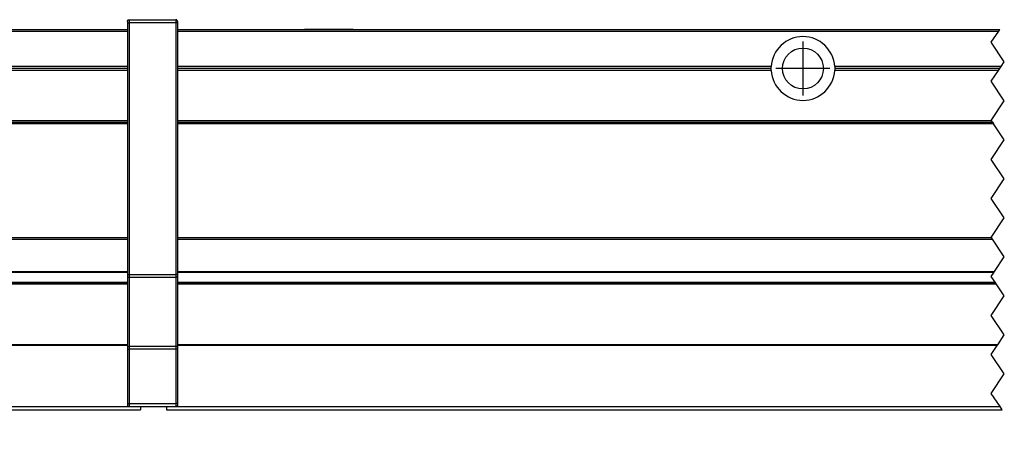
# Model space of a CAD drawing. Header units: inches. Extents: x -381 to 6628, y -418 to 176.
# Tile 7 of 27: x -29 to 122, y -110 to -44. Entities that reach past the tile are written whole.
import ezdxf

# ---------------------------------------------------------------- set-up
doc = ezdxf.new("R2010")
doc.units = ezdxf.units.IN
doc.linetypes.add('DOT_CENTER', pattern=[14, 12, -1, 0, -1])
doc.layers.add('1', color=7, linetype='Continuous')

# ---------------------------------------------------------------- blocks, each defined once
blk = doc.blocks.new('Modulos_intermedio__FL-14___9', base_point=(-6.82249144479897, -104.0261436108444))
at = {"color": 7, "linetype": 'Continuous'}
for p, q in [((-5.1224189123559, -45.77614412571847), (121.3267457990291, -45.77614412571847)), ((-5.12241842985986, -45.52614412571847), (121.4934124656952, -45.52614412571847)), ((14.42753156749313, -45.52614210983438), (14.47753906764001, -45.47614287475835)), ((14.47753906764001, -45.47614287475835), (21.87756348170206, -45.47614287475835)), ((21.92755063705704, -45.52614210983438), (21.87756348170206, -45.47614287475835)), ((88.45200290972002, -49.94781617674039), (88.44644034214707, -49.95820556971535)), ((93.90307451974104, -49.94778265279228), (93.90872473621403, -49.95834924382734)), ((86.27750855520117, -51.52614340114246), (-5.12241865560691, -51.52614340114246)), ((86.28670085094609, -51.22614412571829), (-5.12241728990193, -51.22614412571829)), ((86.27750855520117, -51.52614340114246), (86.28670085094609, -51.22614412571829)), ((86.28670076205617, -51.82614267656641), (86.27750855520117, -51.52614340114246)), ((96.0683162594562, -51.22614412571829), (96.07750855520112, -51.52614340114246)), ((121.693412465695, -51.22614412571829), (96.0683162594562, -51.22614412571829)), ((96.07750855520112, -51.52614340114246), (96.06831634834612, -51.82614267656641)), ((121.4934129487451, -51.52614340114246), (96.07750855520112, -51.52614340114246)), ((86.28670076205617, -51.82614267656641), (-5.12241729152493, -51.82614267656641)), ((121.2934134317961, -51.82614267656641), (96.06831634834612, -51.82614267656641)), ((93.9087636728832, -53.09385133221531), (93.90301397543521, -53.1045886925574)), ((-5.12241855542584, -59.52614361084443), (120.1949376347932, -59.52614361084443)), ((-5.12241796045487, -59.77614361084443), (120.3616043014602, -59.77614361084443)), ((120.5282709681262, -60.02614361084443), (-5.12241822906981, -60.02614361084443)), ((-5.12241855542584, -77.52614361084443), (120.1949376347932, -77.52614361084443)), ((-5.12241796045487, -77.77614361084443), (120.3616043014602, -77.77614361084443)), ((-5.12241779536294, -82.72962818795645), (120.691089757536, -82.72962818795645)), ((-5.12241793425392, -82.82046831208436), (120.6305296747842, -82.82046831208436)), ((120.8629650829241, -84.52825926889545), (-5.12243478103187, -84.52825926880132)), ((-5.12241912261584, -84.36910425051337), (120.756911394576, -84.36910425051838)), ((-5.12241817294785, -84.65081547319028), (120.9447188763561, -84.65081547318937)), ((121.101485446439, -94.11403465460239), (-5.12242144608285, -94.11403465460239)), ((121.1628526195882, -94.0219838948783), (-5.122414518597, -94.0219838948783)), ((-6.82249144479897, -103.5261436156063), (-6.82249144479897, -104.0261436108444)), ((-6.82249144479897, -104.0261436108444), (121.8616043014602, -104.0261436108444)), ((-5.37241897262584, -103.5261436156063), (121.528270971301, -103.5261436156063))]:
    blk.add_line(p, q, dxfattribs=at)
at = {"color": 2, "linetype": 'DOT_CENTER'}
for p, q in [((120.1775085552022, -47.49999999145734), (121.3267457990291, -45.77614412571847)), ((121.3267457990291, -45.77614412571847), (121.4934124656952, -45.52614412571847)), ((122.1775085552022, -50.49999999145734), (120.1775085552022, -47.49999999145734)), ((121.2934134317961, -51.82614267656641), (121.4934129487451, -51.52614340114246)), ((121.4934129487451, -51.52614340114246), (121.693412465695, -51.22614412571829)), ((121.693412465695, -51.22614412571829), (122.1775085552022, -50.49999999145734)), ((120.1775085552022, -53.49999999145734), (121.2934134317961, -51.82614267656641)), ((122.1775085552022, -56.49999999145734), (120.1775085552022, -53.49999999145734)), ((120.1775085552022, -59.49999999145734), (122.1775085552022, -56.49999999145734)), ((120.1949376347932, -59.52614361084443), (120.1775085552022, -59.49999999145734)), ((120.3616043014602, -59.77614361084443), (120.1949376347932, -59.52614361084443)), ((120.3616043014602, -59.77614361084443), (120.5282709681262, -60.02614361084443)), ((122.1775085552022, -62.49999999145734), (120.5282709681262, -60.02614361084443)), ((120.1775085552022, -65.49999999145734), (122.1775085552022, -62.49999999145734)), ((122.1775085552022, -68.49999999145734), (120.1775085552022, -65.49999999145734)), ((120.1775085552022, -71.49999999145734), (122.1775085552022, -68.49999999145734)), ((122.1775085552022, -74.49999999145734), (120.1775085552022, -71.49999999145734)), ((120.1775085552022, -77.49999999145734), (122.1775085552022, -74.49999999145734)), ((120.1949376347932, -77.52614361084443), (120.1775085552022, -77.49999999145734)), ((120.3616043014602, -77.77614361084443), (120.1949376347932, -77.52614361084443)), ((122.1775085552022, -80.49999999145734), (120.3616043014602, -77.77614361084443)), ((120.691089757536, -82.72962818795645), (122.1775085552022, -80.49999999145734)), ((120.1775085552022, -83.49999999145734), (120.6305296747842, -82.82046831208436)), ((120.6305296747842, -82.82046831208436), (120.691089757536, -82.72962818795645)), ((120.756911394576, -84.36910425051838), (120.1775085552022, -83.49999999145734)), ((120.8629650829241, -84.52825926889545), (120.756911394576, -84.36910425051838)), ((120.8629650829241, -84.52825926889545), (120.8712158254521, -84.54060935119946)), ((120.8712158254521, -84.54060935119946), (120.9447188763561, -84.65081547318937)), ((122.1775085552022, -86.49999999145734), (120.9447188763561, -84.65081547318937)), ((120.1775085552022, -89.49999999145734), (122.1775085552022, -86.49999999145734)), ((122.1775085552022, -92.49999999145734), (120.1775085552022, -89.49999999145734)), ((121.1628526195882, -94.0219838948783), (122.1775085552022, -92.49999999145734)), ((120.1775085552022, -95.49999999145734), (121.101485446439, -94.11403465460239)), ((121.1628526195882, -94.0219838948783), (121.101485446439, -94.11403465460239)), ((122.1775085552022, -98.49999999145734), (120.1775085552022, -95.49999999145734)), ((120.1775085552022, -101.4999999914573), (122.1775085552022, -98.49999999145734)), ((121.528270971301, -103.5261436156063), (120.1775085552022, -101.4999999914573)), ((121.8616043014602, -104.0261436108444), (121.528270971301, -103.5261436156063))]:
    blk.add_line(p, q, dxfattribs=at)
at = {"color": 7, "linetype": 'Continuous'}
blk.add_circle((91.17750855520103, -51.52614412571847), 3.149999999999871, dxfattribs=at)
for radius, start, end in [(4.900000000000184, 3.51010010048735, 176.4898998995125), (4.899999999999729, 183.5100831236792, 356.489916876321)]:
    blk.add_arc((91.17750855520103, -51.52614412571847), radius, start, end, dxfattribs=at)
at = {"layer": '1', "color": 2, "linetype": 'DOT_CENTER'}
for p, q in [((91.17750855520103, -47.37614412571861), (91.17750855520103, -55.67614412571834)), ((95.3275085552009, -51.52614412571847), (87.02750855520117, -51.52614412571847))]:
    blk.add_line(p, q, dxfattribs=at)
blk = doc.blocks.new('Modulo_izq__K__1__12', base_point=(-230.87744140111, -109.9277451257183))
at = {"color": 7, "linetype": 'Continuous'}
for p, q in [((-12.82249144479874, -44.27614414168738), (-12.81274413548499, -44.20735167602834)), ((-12.82249144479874, -44.27614414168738), (-12.82249144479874, -44.52614412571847)), ((-12.82249144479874, -44.52614412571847), (-12.57249144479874, -44.52614412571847)), ((-12.82249144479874, -44.52614412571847), (-12.82249144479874, -83.20687871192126)), ((-12.81274413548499, -44.20735167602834), (-12.80493163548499, -44.18412016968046)), ((-12.80493163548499, -44.18412016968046), (-12.78173827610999, -44.13933943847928)), ((-12.78173827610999, -44.13933943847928), (-12.74926757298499, -44.09936522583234)), ((-12.74926757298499, -44.09936522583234), (-12.70922851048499, -44.06689452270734)), ((-12.70922851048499, -44.06689452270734), (-12.66455077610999, -44.04369734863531)), ((-12.66455077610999, -44.04369734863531), (-12.64135741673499, -44.03579329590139)), ((-12.64135741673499, -44.03579329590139), (-12.57249144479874, -44.02614412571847)), ((-12.57249144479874, -44.02614412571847), (-12.57249144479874, -44.52614412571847)), ((-12.57249144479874, -44.02614412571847), (-5.37249144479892, -44.02614412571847)), ((-5.37249144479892, -44.52614412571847), (-12.57249144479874, -44.52614412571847)), ((-12.57249144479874, -44.52614412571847), (-12.57249144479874, -83.20687871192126)), ((-5.30371093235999, -44.03579329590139), (-5.37249144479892, -44.02614412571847)), ((-5.37249144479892, -44.02614412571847), (-5.37249144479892, -44.52614412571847)), ((-5.12249144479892, -44.52614412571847), (-5.37249144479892, -44.52614412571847)), ((-5.37249144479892, -44.52614412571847), (-5.37249144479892, -83.20687871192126)), ((-5.28051757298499, -44.04369734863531), (-5.30371093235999, -44.03579329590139)), ((-5.23571776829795, -44.06689452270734), (-5.28051757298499, -44.04369734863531)), ((-5.19567870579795, -44.09936522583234), (-5.23571776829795, -44.06689452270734)), ((-5.16320800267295, -44.13933943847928), (-5.19567870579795, -44.09936522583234)), ((-5.14001464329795, -44.18412016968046), (-5.16320800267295, -44.13933943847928)), ((-5.13220214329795, -44.20735167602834), (-5.14001464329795, -44.18412016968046)), ((-5.12249144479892, -44.27614414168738), (-5.13220214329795, -44.20735167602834)), ((-5.12249144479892, -44.27614414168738), (-5.12249144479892, -44.52614412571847)), ((-5.12249144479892, -44.52614412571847), (-5.12249144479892, -83.20687871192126)), ((-227.217041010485, -46.92321395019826), (-227.2224914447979, -47.02774512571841)), ((-227.173583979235, -46.71872710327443), (-227.217041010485, -46.92321395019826)), ((-227.14648436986, -46.64506148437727), (-227.173583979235, -46.71872710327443)), ((-227.088623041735, -46.52774428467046), (-227.14648436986, -46.64506148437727)), ((-226.965576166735, -46.35861205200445), (-227.088623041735, -46.52774428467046)), ((-226.9295982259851, -46.32063834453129), (-226.965576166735, -46.35861205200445)), ((-226.9295982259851, -46.32063834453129), (-226.810302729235, -46.21872710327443)), ((-226.2224914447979, -47.02774512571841), (-226.9295982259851, -46.32063834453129)), ((-226.810302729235, -46.21872710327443), (-226.629150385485, -46.11419676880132)), ((-226.629150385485, -46.11419676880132), (-226.605224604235, -46.10386275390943)), ((-226.605224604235, -46.10386275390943), (-226.430419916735, -46.04959487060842)), ((-226.430419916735, -46.04959487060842), (-226.2224914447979, -46.02774512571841)), ((-218.2224914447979, -46.02774512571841), (-226.2224914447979, -46.02774512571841)), ((-222.19580077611, -46.87774275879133), (-222.222412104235, -46.97774504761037)), ((-222.222412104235, -51.8836364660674), (-222.222412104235, -46.97774504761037)), ((-222.09082030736, -46.78980635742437), (-222.19580077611, -46.87774275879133)), ((-222.02246093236, -46.77774428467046), (-222.09082030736, -46.78980635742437)), ((-219.222412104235, -46.77774428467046), (-222.02246093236, -46.77774428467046)), ((-222.02246093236, -50.58012389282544), (-222.02246093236, -46.77774428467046)), ((-219.2224914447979, -47.02774512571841), (-219.222412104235, -46.77774428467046)), ((-218.2224914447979, -48.52774512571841), (-218.2224914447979, -46.02774512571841)), ((-197.2224914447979, -46.02774512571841), (-218.2224914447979, -46.02774512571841)), ((-197.2224914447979, -48.52774512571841), (-197.2224914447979, -46.02774512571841)), ((-197.2224914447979, -46.52774512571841), (-196.8224914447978, -46.52774512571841)), ((-196.8224914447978, -45.52614412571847), (-196.8224914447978, -45.77614412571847)), ((-196.8224914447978, -45.52614412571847), (-43.68527465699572, -45.52614412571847)), ((-196.8224914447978, -45.77614412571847), (-196.8224914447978, -51.22614412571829)), ((-196.8224914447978, -45.77614412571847), (-43.85194132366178, -45.77614412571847)), ((-33.85194132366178, -45.77614412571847), (-12.82248357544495, -45.77614412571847)), ((-33.68527465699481, -45.52614412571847), (-12.82249112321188, -45.52614412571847)), ((-33.6519413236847, -45.47614412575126), (-32.12255858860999, -45.47614287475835)), ((-32.07255108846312, -45.52614210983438), (-32.12255858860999, -45.47614287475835)), ((-227.2224914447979, -47.02774512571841), (-227.2224914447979, -49.52774512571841)), ((-222.2224914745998, -47.02774512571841), (-226.2224914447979, -47.02774512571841)), ((-226.2224914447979, -47.02774512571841), (-226.2224914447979, -49.52774512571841)), ((-219.2224914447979, -48.52774512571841), (-219.2224914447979, -47.02774512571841)), ((-226.2224914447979, -49.52774512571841), (-227.2224914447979, -49.52774512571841)), ((-227.2224914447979, -49.52774512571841), (-227.222412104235, -53.95938109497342)), ((-226.2224914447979, -49.52774512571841), (-226.2224914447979, -53.02774512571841)), ((-222.2224914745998, -49.52774512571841), (-226.2224914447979, -49.52774512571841)), ((-219.2224914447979, -48.52774512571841), (-218.2224914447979, -48.52774512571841)), ((-219.2224914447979, -53.02774512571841), (-219.2224914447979, -48.52774512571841)), ((-197.2224914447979, -48.52774512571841), (-218.2224914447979, -48.52774512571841)), ((-218.2224914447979, -54.02774512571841), (-218.2224914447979, -48.52774512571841)), ((-197.2224914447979, -48.52774512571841), (-196.8224914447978, -48.52774512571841)), ((-197.2224914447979, -83.02774512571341), (-197.2224914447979, -48.52774512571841)), ((-129.2827633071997, -49.93027291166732), (-129.2667728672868, -49.95809918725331)), ((-101.484360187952, -49.84522663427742), (-101.4728399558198, -49.8248131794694)), ((-96.39261930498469, -49.52246758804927), (-96.38310290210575, -49.53467418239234)), ((-222.02246093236, -52.27774428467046), (-222.02246093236, -50.58012389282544)), ((-134.8074537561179, -51.22614412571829), (-196.8224914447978, -51.22614412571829)), ((-196.8224914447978, -51.22614412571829), (-196.8224914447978, -51.52614340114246)), ((-134.8224914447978, -51.52614412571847), (-196.8224914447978, -51.52614340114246)), ((-196.8224914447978, -51.52614340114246), (-196.8224914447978, -51.82614267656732)), ((-134.815185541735, -51.31687544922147), (-134.8224914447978, -51.52614412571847)), ((-134.8224914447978, -51.52614412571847), (-134.815185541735, -51.73541258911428)), ((-134.8074537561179, -51.22614412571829), (-134.815185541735, -51.31687544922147)), ((-103.7132991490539, -51.22614412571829), (-128.8375291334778, -51.22614412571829)), ((-128.8224914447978, -51.52614412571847), (-128.8375291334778, -51.22614412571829)), ((-128.8375289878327, -51.82614267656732), (-128.8224914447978, -51.52614412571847)), ((-103.7224914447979, -51.52614412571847), (-128.8224914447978, -51.52614412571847)), ((-103.7132991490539, -51.22614412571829), (-103.7224914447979, -51.52614412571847)), ((-103.7224914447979, -51.52614412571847), (-103.7132992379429, -51.82614267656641)), ((-93.92249144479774, -51.52614412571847), (-93.93168374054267, -51.22614412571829)), ((-43.4852746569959, -51.22614412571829), (-93.93168374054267, -51.22614412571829)), ((-93.93168365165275, -51.82614267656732), (-93.92249144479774, -51.52614412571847)), ((-43.6852741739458, -51.52614340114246), (-93.92249144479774, -51.52614412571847)), ((-12.82249056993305, -51.52614340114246), (-33.6852741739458, -51.52614340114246)), ((-12.82248620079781, -51.22614412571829), (-33.4852746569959, -51.22614412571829)), ((-226.2224914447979, -53.02774512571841), (-226.605224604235, -53.10386656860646)), ((-226.2224914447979, -53.02774512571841), (-219.2224914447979, -53.02774512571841)), ((-222.19580077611, -52.17774581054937), (-222.222412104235, -51.8836364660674)), ((-222.09082030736, -52.26568221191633), (-222.19580077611, -52.17774581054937)), ((-222.02246093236, -52.27774428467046), (-222.09082030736, -52.26568221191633)), ((-222.02246093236, -52.27774428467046), (-219.222412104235, -52.27774428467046)), ((-219.2224914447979, -53.02774512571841), (-218.2224914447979, -54.02774512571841)), ((-196.8224914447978, -51.82614267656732), (-134.807453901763, -51.82614267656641)), ((-196.8224914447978, -59.52614361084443), (-196.8224914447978, -51.82614267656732)), ((-134.815185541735, -51.73541258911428), (-134.807453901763, -51.82614267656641)), ((-128.8375289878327, -51.82614267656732), (-103.7132992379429, -51.82614267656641)), ((-93.93168365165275, -51.82614267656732), (-43.88527369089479, -51.82614267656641)), ((-12.82249482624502, -51.82614267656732), (-33.88527369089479, -51.82614267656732)), ((-227.217041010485, -53.9232177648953), (-227.2224914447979, -54.02774512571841)), ((-227.2224914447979, -82.84014399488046), (-227.2224914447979, -54.02774512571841)), ((-227.222412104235, -53.95938109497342), (-227.207275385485, -53.8540954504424)), ((-227.173583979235, -53.71872710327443), (-227.217041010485, -53.9232177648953)), ((-227.14648436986, -53.64506148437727), (-227.173583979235, -53.71872710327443)), ((-227.088623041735, -53.52774428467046), (-227.14648436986, -53.64506148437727)), ((-226.965576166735, -53.35861586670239), (-227.088623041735, -53.52774428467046)), ((-226.9295982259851, -53.32063834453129), (-226.965576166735, -53.35861586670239)), ((-226.605224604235, -53.10386656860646), (-226.9295982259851, -53.32063834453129)), ((-226.9295982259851, -53.32063834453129), (-226.2224914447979, -54.02774512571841)), ((-226.8130324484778, -53.24270076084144), (-226.86523436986, -53.26169966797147)), ((-226.2224914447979, -83.02774512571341), (-226.2224914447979, -54.02774512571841)), ((-226.2224914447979, -54.02774512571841), (-218.2224914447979, -54.02774512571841)), ((-129.2665253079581, -53.09372335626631), (-129.2829617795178, -53.12228820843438)), ((-101.2529491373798, -53.52927929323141), (-101.2611424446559, -53.51878777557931)), ((-196.8224914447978, -59.52614361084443), (-196.8224914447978, -59.77614361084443)), ((-196.8224914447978, -59.52614361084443), (-44.98374948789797, -59.52614361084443)), ((-196.8224914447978, -59.77614361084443), (-196.8224914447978, -60.02614361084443)), ((-196.8224914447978, -59.77614361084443), (-44.817082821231, -59.77614361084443)), ((-196.8224914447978, -60.02614361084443), (-196.8224914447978, -77.52614361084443)), ((-44.65041615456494, -60.02614361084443), (-196.8224914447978, -60.02614361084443)), ((-34.98374948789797, -59.52614361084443), (-12.82250142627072, -59.52614361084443)), ((-34.817082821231, -59.77614361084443), (-12.82248789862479, -59.77614361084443)), ((-12.82249505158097, -60.02614361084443), (-34.65041615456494, -60.02614361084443)), ((-230.64013671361, -63.33315276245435), (-230.05078124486, -62.08851431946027)), ((-230.05078124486, -62.02774619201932), (-227.222412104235, -62.02774619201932)), ((-230.05078124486, -67.39582633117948), (-230.05078124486, -62.02774619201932)), ((-230.7218335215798, -63.52774512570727), (-230.81445311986, -63.84043692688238)), ((-230.7218335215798, -63.52774512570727), (-230.64013671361, -63.33315276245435)), ((-230.86718749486, -64.09096335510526), (-230.87744140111, -64.21232604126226)), ((-230.87744140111, -64.21232604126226), (-230.82617186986, -64.3265075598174)), ((-230.86718749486, -65.02544592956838), (-230.87744140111, -65.27577399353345)), ((-230.87744140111, -65.27577399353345), (-230.86718749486, -65.02544592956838)), ((-230.843994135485, -63.96437453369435), (-230.86718749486, -64.09096335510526)), ((-230.82617186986, -64.70129584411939), (-230.86718749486, -65.02544592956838)), ((-230.86718749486, -65.02544592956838), (-230.82617186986, -64.70129584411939)), ((-230.82617186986, -63.88681220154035), (-230.843994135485, -63.96437453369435)), ((-230.81445311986, -63.84043692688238), (-230.82617186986, -63.88681220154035)), ((-230.82617186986, -64.3265075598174), (-230.81445311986, -64.32505416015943)), ((-230.7386868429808, -64.32650822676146), (-230.82617186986, -64.3265075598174)), ((-230.81445311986, -64.63711546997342), (-230.82617186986, -64.70129584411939)), ((-230.82617186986, -64.70129584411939), (-230.81445311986, -64.63711546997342)), ((-230.81445311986, -64.32505416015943), (-230.7218335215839, -64.25997817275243)), ((-230.804443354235, -64.58608817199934), (-230.81445311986, -64.63711546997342)), ((-230.81445311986, -64.63711546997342), (-230.804443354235, -64.58608817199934)), ((-230.7218335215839, -64.25997817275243), (-230.804443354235, -64.58608817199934)), ((-230.804443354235, -64.58608817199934), (-230.7386868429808, -64.32650822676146)), ((-230.87744140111, -65.27577399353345), (-230.876220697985, -65.35572814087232)), ((-230.876220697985, -65.35572814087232), (-230.87744140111, -65.27577399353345)), ((-230.876220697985, -65.35572814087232), (-230.86718749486, -65.50843047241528)), ((-230.86718749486, -65.50843047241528), (-230.876220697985, -65.35572814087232)), ((-230.876220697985, -66.69976233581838), (-230.86718749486, -66.54706000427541)), ((-230.86718749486, -66.54706000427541), (-230.876220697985, -66.69976233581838)), ((-230.86718749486, -65.50843047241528), (-230.82617186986, -65.76273535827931)), ((-230.82617186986, -65.76273535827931), (-230.86718749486, -65.50843047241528)), ((-230.86718749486, -66.54706000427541), (-230.82617186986, -66.29275321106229)), ((-230.82617186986, -66.29275321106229), (-230.86718749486, -66.54706000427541)), ((-230.82617186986, -65.76273535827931), (-230.81445311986, -65.80708312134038)), ((-230.81445311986, -65.80708312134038), (-230.82617186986, -65.76273535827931)), ((-230.82617186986, -66.29275321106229), (-230.81445311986, -66.2484073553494)), ((-230.81445311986, -66.2484073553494), (-230.82617186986, -66.29275321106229)), ((-230.81445311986, -65.80708312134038), (-230.7218335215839, -66.02774512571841)), ((-230.7218335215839, -66.02774512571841), (-230.81445311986, -65.80708312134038)), ((-230.81445311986, -66.2484073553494), (-230.7218335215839, -66.02774512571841)), ((-230.7218335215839, -66.02774512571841), (-230.81445311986, -66.2484073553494)), ((-230.87744140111, -66.77971648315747), (-230.876220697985, -66.69976233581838)), ((-230.876220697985, -66.69976233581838), (-230.87744140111, -66.77971648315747)), ((-230.86718749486, -67.03004454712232), (-230.87744140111, -66.77971648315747)), ((-230.87744140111, -66.77971648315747), (-230.86718749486, -67.03004454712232)), ((-230.82617186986, -67.72898291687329), (-230.87744140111, -67.8431644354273)), ((-230.87744140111, -67.8431644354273), (-230.86718749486, -67.96452521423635)), ((-230.82617186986, -67.3541946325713), (-230.86718749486, -67.03004454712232)), ((-230.86718749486, -67.03004454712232), (-230.82617186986, -67.3541946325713)), ((-230.86718749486, -67.96452521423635), (-230.843994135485, -68.09111403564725)), ((-230.843994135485, -68.09111403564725), (-230.82617186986, -68.16865920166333)), ((-230.81445311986, -67.41837309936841), (-230.82617186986, -67.3541946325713)), ((-230.82617186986, -67.3541946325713), (-230.81445311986, -67.41837309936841)), ((-230.7386864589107, -67.72898358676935), (-230.82617186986, -67.72898291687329)), ((-230.81445311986, -67.73043631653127), (-230.82617186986, -67.72898291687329)), ((-230.82617186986, -68.16865920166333), (-230.81445311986, -68.21505354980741)), ((-230.804443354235, -67.46940230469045), (-230.81445311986, -67.41837309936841)), ((-230.81445311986, -67.41837309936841), (-230.804443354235, -67.46940230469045)), ((-230.7218335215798, -67.79551207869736), (-230.81445311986, -67.73043631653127)), ((-230.7386864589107, -67.72898358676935), (-230.804443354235, -67.46940230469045)), ((-230.804443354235, -67.46940230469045), (-230.7218335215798, -67.79551207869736)), ((-230.05078124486, -69.96697615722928), (-230.05078124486, -67.39582633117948)), ((-230.81445311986, -68.21505354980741), (-230.7218335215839, -68.52774512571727)), ((-230.7218335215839, -68.52774512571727), (-230.64013671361, -68.72233771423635)), ((-230.64013671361, -68.72233771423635), (-230.05078124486, -69.96697615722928)), ((-230.05078124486, -69.96697615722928), (-230.05078124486, -70.02774428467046)), ((-230.05078124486, -70.02774428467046), (-230.05078124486, -69.96697615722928)), ((-230.05078124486, -70.02774428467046), (-227.222412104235, -70.02774428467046)), ((-196.8224914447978, -77.52614361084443), (-196.8224914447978, -77.77614361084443)), ((-196.8224914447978, -77.52614361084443), (-44.98374948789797, -77.52614361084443)), ((-196.8224914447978, -77.77614361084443), (-196.8224914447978, -82.72962818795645)), ((-196.8224914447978, -77.77614361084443), (-44.817082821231, -77.77614361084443)), ((-34.98374948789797, -77.52614361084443), (-12.82250142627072, -77.52614361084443)), ((-34.817082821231, -77.77614361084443), (-12.82248789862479, -77.77614361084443)), ((-227.2224914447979, -87.82774512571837), (-227.2224914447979, -82.84014399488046)), ((-227.2224914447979, -82.84014399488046), (-227.217041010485, -82.85975360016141)), ((-227.217041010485, -82.85975360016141), (-227.173583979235, -82.8981161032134)), ((-227.173583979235, -82.8981161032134), (-227.14648436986, -82.91193579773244)), ((-227.14648436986, -82.91193579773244), (-227.088623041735, -82.93394469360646)), ((-227.088623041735, -82.93394469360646), (-226.965576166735, -82.96567391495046)), ((-226.965576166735, -82.96567391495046), (-226.92968749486, -82.9727983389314)), ((-226.92968749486, -82.9727983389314), (-226.810302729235, -82.9919166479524)), ((-226.810302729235, -82.9919166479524), (-226.629150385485, -83.01152609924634)), ((-226.629150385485, -83.01152609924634), (-226.605224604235, -83.01346491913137)), ((-226.605224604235, -83.01346491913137), (-226.430419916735, -83.02364586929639)), ((-226.430419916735, -83.02364586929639), (-226.2224914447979, -83.02774512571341)), ((-226.2224914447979, -88.19019138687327), (-226.2224914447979, -83.02774512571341)), ((-197.2224914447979, -83.02774512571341), (-226.2224914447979, -83.02774512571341)), ((-197.2224914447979, -82.93481852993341), (-196.8224914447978, -82.93481852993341)), ((-197.2224914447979, -83.02774512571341), (-197.2224914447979, -93.82774512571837)), ((-196.8224914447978, -82.72962818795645), (-196.8224914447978, -82.82046831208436)), ((-196.8224914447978, -82.72962818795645), (-44.48759736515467, -82.72962818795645)), ((-196.8224914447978, -82.82046831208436), (-196.8224914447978, -84.36910425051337)), ((-196.8224914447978, -82.82046831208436), (-44.54815744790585, -82.82046831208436)), ((-34.54815744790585, -82.82046831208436), (-12.82249818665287, -82.82046831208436)), ((-34.48759736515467, -82.72962818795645), (-12.82249651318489, -82.72962818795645)), ((-12.82249144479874, -83.20687871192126), (-12.82249144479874, -83.5155685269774)), ((-12.82249144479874, -83.20687871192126), (-12.57249144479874, -83.20687871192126)), ((-12.57249144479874, -83.20687871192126), (-12.57249144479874, -83.61846516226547)), ((-12.57249144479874, -83.20687871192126), (-5.37249144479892, -83.20687871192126)), ((-5.37249144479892, -83.20687871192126), (-5.37249144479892, -83.61846516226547)), ((-5.12249144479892, -83.20687871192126), (-5.37249144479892, -83.20687871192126)), ((-5.12249144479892, -83.20687871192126), (-5.12249144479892, -83.5155685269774)), ((-196.8224914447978, -84.36910425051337), (-196.822509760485, -84.52825926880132)), ((-44.31562378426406, -84.52825926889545), (-196.822509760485, -84.52825926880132)), ((-196.822509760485, -84.54060935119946), (-196.822509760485, -84.52825926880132)), ((-196.8224914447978, -84.65081547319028), (-196.822509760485, -84.54060935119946)), ((-196.8224914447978, -84.36910425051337), (-44.42177572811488, -84.36910425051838)), ((-196.8224914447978, -84.65081547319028), (-196.8224914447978, -94.0219838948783)), ((-196.8224914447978, -84.65081547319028), (-44.23396824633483, -84.65081547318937)), ((-34.42177572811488, -84.36910425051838), (-12.82248429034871, -84.36910425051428)), ((-34.31562476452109, -84.52825926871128), (-12.82250938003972, -84.52825926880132)), ((-34.23396824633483, -84.65081547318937), (-12.82249963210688, -84.65081547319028)), ((-12.82249144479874, -83.5155685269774), (-12.82249144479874, -94.19450457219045)), ((-12.82249144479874, -83.5155685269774), (-12.81274413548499, -83.54388140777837)), ((-12.81274413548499, -83.54388140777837), (-12.78173827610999, -83.5718746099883)), ((-12.78173827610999, -83.5718746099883), (-12.74926757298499, -83.58832739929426)), ((-12.74926757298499, -83.58832739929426), (-12.70922851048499, -83.60169266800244)), ((-12.70922851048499, -83.60169266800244), (-12.66455077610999, -83.61124037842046)), ((-12.66455077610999, -83.61124037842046), (-12.64135741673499, -83.6144933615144)), ((-12.64135741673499, -83.6144933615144), (-12.57249144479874, -83.61846516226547)), ((-12.57249144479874, -83.61846516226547), (-12.57249144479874, -94.29740114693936)), ((-12.57249144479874, -83.61846516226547), (-5.37249144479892, -83.61846516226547)), ((-5.30371093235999, -83.6144933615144), (-5.37249144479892, -83.61846516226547)), ((-5.37249144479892, -83.61846516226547), (-5.37249144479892, -94.29740114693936)), ((-5.28051757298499, -83.61124037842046), (-5.30371093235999, -83.6144933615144)), ((-5.23571776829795, -83.60169266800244), (-5.28051757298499, -83.61124037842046)), ((-5.19567870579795, -83.58832739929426), (-5.23571776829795, -83.60169266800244)), ((-5.16320800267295, -83.5718746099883), (-5.19567870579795, -83.58832739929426)), ((-5.13220214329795, -83.54388140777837), (-5.16320800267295, -83.5718746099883)), ((-5.12249144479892, -83.5155685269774), (-5.13220214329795, -83.54388140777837)), ((-5.12249144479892, -83.5155685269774), (-5.12249144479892, -94.19450457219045)), ((-227.14648436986, -88.21042872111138), (-227.2224914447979, -87.82774512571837)), ((-227.2224914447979, -87.82774512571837), (-227.222412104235, -96.78194235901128)), ((-226.92968749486, -88.53485154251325), (-227.14648436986, -88.21042872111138)), ((-226.7870947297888, -88.65310754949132), (-226.92968749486, -88.53485154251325)), ((-226.625244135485, -88.53485154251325), (-226.7870947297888, -88.65310754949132)), ((-226.7870947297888, -88.65310754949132), (-226.605224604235, -88.75162457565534)), ((-226.605224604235, -88.51926468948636), (-226.625244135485, -88.53485154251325)), ((-226.244384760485, -88.21042872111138), (-226.605224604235, -88.51926468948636)), ((-226.605224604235, -88.75162457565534), (-226.2224914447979, -88.82774512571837)), ((-226.2224914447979, -88.19019138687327), (-226.244384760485, -88.21042872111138)), ((-226.2224914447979, -88.19019138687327), (-218.2224914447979, -88.19019138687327)), ((-226.2224914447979, -88.82774512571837), (-226.2224914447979, -95.82774512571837)), ((-226.2224914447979, -88.82774512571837), (-219.1544961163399, -88.82774512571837)), ((-219.2224914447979, -93.64014399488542), (-219.2224914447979, -88.82774512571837)), ((-218.94482421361, -88.75162457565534), (-219.1544961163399, -88.82774512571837)), ((-218.92968749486, -88.74306058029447), (-218.94482421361, -88.75162457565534)), ((-218.625244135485, -88.53485154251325), (-218.92968749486, -88.74306058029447)), ((-218.605224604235, -88.51926468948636), (-218.625244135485, -88.53485154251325)), ((-218.244384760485, -88.21042872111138), (-218.605224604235, -88.51926468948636)), ((-218.2224914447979, -88.19019138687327), (-218.244384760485, -88.21042872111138)), ((-218.2224914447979, -93.82774512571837), (-218.2224914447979, -88.19019138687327)), ((-222.19580077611, -89.67774533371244), (-222.222412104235, -89.7777447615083)), ((-222.222412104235, -94.68363808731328), (-222.222412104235, -89.7777447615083)), ((-222.09082030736, -89.58980702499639), (-222.19580077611, -89.67774533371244)), ((-222.02246093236, -89.57774495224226), (-222.09082030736, -89.58980702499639)), ((-222.02246093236, -89.57774495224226), (-219.222412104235, -89.57774495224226)), ((-222.02246093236, -95.07774495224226), (-222.02246093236, -89.57774495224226)), ((-219.2224914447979, -93.64014399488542), (-219.14648436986, -93.71193551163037)), ((-219.2224914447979, -95.82774512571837), (-219.2224914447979, -93.64014399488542)), ((-219.14648436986, -93.71193551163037), (-218.92968749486, -93.77279805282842)), ((-218.92968749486, -93.77279805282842), (-218.605224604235, -93.8134646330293)), ((-218.605224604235, -93.8134646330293), (-218.2224914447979, -93.82774512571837)), ((-197.2224914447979, -93.82774512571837), (-218.2224914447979, -93.82774512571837)), ((-218.2224914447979, -96.82774512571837), (-218.2224914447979, -93.82774512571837)), ((-196.8224914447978, -93.73394424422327), (-197.2224914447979, -93.73394424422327)), ((-197.2224914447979, -102.5277451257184), (-197.2224914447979, -93.82774512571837)), ((-222.222412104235, -94.68363808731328), (-222.19580077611, -94.9777455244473)), ((-222.19580077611, -94.9777455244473), (-222.09082030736, -95.06568383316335)), ((-222.09082030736, -95.06568383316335), (-222.02246093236, -95.07774495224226)), ((-222.02246093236, -95.07774495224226), (-219.222412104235, -95.07774495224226)), ((-196.8224914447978, -94.0219838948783), (-196.8224914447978, -94.11403465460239)), ((-44.01583450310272, -94.0219838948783), (-196.8224914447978, -94.0219838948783)), ((-196.8224914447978, -94.11403465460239), (-196.8224914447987, -102.5277451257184)), ((-44.07720167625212, -94.11403465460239), (-196.8224914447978, -94.11403465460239)), ((-12.82249760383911, -94.11403465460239), (-34.07720167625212, -94.11403465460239)), ((-12.82249010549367, -94.0219838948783), (-34.01583450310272, -94.0219838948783)), ((-12.82249144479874, -94.19450457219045), (-12.81274413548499, -94.22281693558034)), ((-12.82249144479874, -94.19450457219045), (-12.82249144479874, -94.70898759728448)), ((-12.82249144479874, -94.70898759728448), (-12.82249144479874, -103.0261441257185)), ((-12.82249144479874, -94.70898759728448), (-12.57249144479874, -94.70898759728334)), ((-12.81274413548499, -94.22281693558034), (-12.78173827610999, -94.25081013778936)), ((-12.78173827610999, -94.25081013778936), (-12.74926757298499, -94.26726388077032)), ((-12.74926757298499, -94.26726388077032), (-12.70922851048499, -94.28062867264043)), ((-12.70922851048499, -94.28062867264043), (-12.66455077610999, -94.29017685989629)), ((-12.66455077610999, -94.29017685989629), (-12.64135741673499, -94.29342888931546)), ((-12.64135741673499, -94.29342888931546), (-12.57249144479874, -94.29740114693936)), ((-5.37249144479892, -94.29740114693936), (-12.57249144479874, -94.29740114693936)), ((-12.57249144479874, -94.29740114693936), (-12.57249144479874, -94.70898759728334)), ((-12.57249144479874, -94.70898759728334), (-12.57249144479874, -103.0261441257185)), ((-5.37249144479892, -94.70898759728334), (-12.57249144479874, -94.70898759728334)), ((-5.30371093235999, -94.29342888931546), (-5.37249144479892, -94.29740114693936)), ((-5.37249144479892, -94.29740114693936), (-5.37249144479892, -94.70898759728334)), ((-5.12249144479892, -94.70898759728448), (-5.37249144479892, -94.70898759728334)), ((-5.37249144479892, -94.70898759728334), (-5.37249144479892, -103.0261441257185)), ((-5.28051757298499, -94.29017685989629), (-5.30371093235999, -94.29342888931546)), ((-5.23571776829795, -94.28062867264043), (-5.28051757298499, -94.29017685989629)), ((-5.19567870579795, -94.26726388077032), (-5.23571776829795, -94.28062867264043)), ((-5.16320800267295, -94.25081013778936), (-5.19567870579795, -94.26726388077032)), ((-5.13220214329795, -94.22281693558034), (-5.16320800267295, -94.25081013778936)), ((-5.12249144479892, -94.19450457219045), (-5.13220214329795, -94.22281693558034)), ((-5.12249144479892, -94.19450457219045), (-5.12249144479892, -94.70898759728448)), ((-5.12249144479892, -94.70898759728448), (-5.12249144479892, -103.0261441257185)), ((-227.2224914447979, -96.82774512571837), (-227.14648436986, -96.44506262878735)), ((-227.2224914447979, -96.82774512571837), (-227.2224914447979, -104.9277451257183)), ((-227.207275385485, -96.65409659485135), (-227.222412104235, -96.78194235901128)), ((-227.14648436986, -96.44506262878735), (-226.9295982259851, -96.12063834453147)), ((-226.9295982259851, -96.12063834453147), (-226.605224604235, -95.9038653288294)), ((-226.2224914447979, -96.82774512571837), (-226.9295982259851, -96.12063834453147)), ((-226.605224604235, -95.9038653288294), (-226.2224914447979, -95.82774512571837)), ((-219.2224914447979, -95.82774512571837), (-226.2224914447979, -95.82774512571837)), ((-218.2224914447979, -96.82774512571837), (-226.2224914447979, -96.82774512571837)), ((-226.2224914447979, -96.82774512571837), (-226.2224914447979, -104.9277451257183)), ((-219.2224914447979, -95.82774512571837), (-218.2224914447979, -96.82774512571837)), ((-163.0724914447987, -96.02614361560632), (-165.5724914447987, -96.02614361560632)), ((-166.526971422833, -97.32441860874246), (-165.276971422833, -101.3244186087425)), ((-163.3680114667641, -101.3244186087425), (-162.1180114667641, -97.32441860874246)), ((-196.8224914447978, -101.5277448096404), (-197.2224914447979, -101.5277448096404)), ((-196.8224914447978, -102.0277448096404), (-197.2224914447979, -102.0277448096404)), ((-196.8224914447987, -102.5277451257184), (-197.2224914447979, -102.5277451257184)), ((-196.8224914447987, -104.5277451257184), (-196.8224914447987, -102.5277451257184)), ((-12.82249144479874, -103.0261441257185), (-12.82249144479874, -103.2761442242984)), ((-12.82249144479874, -103.0261441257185), (-12.57249144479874, -103.0261441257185)), ((-12.57249144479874, -103.0261441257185), (-12.57249460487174, -103.5261440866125)), ((-12.57249144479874, -103.0261441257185), (-5.37249144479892, -103.0261441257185)), ((-5.37249144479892, -103.0261441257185), (-5.37249144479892, -103.5261441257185)), ((-5.12249144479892, -103.0261441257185), (-5.37249144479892, -103.0261441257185)), ((-5.12249144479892, -103.0261441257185), (-5.12249144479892, -103.2761442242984)), ((-196.8224914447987, -103.5261436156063), (-43.65041615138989, -103.5261436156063)), ((-196.8224914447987, -104.0261436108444), (-43.317082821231, -104.0261436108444)), ((-189.3224914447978, -104.5277454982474), (-196.8224914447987, -104.5277451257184)), ((-196.4224914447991, -104.0261436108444), (-196.4224914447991, -104.5277455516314)), ((-189.3224914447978, -104.5277454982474), (-189.3224914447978, -104.0261432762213)), ((-189.3224914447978, -104.5277454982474), (-189.3224914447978, -104.9277451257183)), ((-33.65041615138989, -103.5261436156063), (-12.57249460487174, -103.5261440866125)), ((-33.317082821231, -104.0261436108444), (-10.82249144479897, -104.0261436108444)), ((-12.82249144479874, -103.2761442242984), (-12.81274413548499, -103.3449344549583)), ((-12.81274413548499, -103.3449344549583), (-12.80493163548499, -103.3681678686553)), ((-12.80493163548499, -103.3681678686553), (-12.78173827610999, -103.4129466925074)), ((-12.78173827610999, -103.4129466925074), (-12.74926757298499, -103.4529209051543)), ((-12.74926757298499, -103.4529209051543), (-12.70922851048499, -103.4853935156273)), ((-12.70922851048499, -103.4853935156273), (-12.66455077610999, -103.5085925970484)), ((-12.66455077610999, -103.5085925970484), (-12.64135741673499, -103.5164947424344)), ((-12.64135741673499, -103.5164947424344), (-12.57249460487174, -103.5261440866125)), ((-12.57249460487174, -103.5261440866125), (-5.37249144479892, -103.5261441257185)), ((-10.82249144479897, -103.5261441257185), (-10.82249144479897, -104.0261436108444)), ((-5.30371093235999, -103.5164947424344), (-5.37249144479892, -103.5261441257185)), ((-5.28051757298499, -103.5085925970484), (-5.30371093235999, -103.5164947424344)), ((-5.23571776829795, -103.4853935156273), (-5.28051757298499, -103.5085925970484)), ((-5.19567870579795, -103.4529209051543), (-5.23571776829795, -103.4853935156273)), ((-5.16320800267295, -103.4129466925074), (-5.19567870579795, -103.4529209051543)), ((-5.14001464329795, -103.3681678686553), (-5.16320800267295, -103.4129466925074)), ((-5.13220214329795, -103.3449344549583), (-5.14001464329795, -103.3681678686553)), ((-5.12249144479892, -103.2761442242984), (-5.13220214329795, -103.3449344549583)), ((-227.2224914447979, -104.9277451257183), (-227.2224914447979, -108.9277451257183)), ((-226.2224914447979, -104.9277451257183), (-227.2224914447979, -104.9277451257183)), ((-226.2224914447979, -104.9277451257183), (-189.3224914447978, -104.9277451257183)), ((-226.2224914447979, -104.9277451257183), (-226.2224914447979, -109.9277451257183)), ((-189.3224914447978, -104.9277451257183), (-189.3224914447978, -109.9277451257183)), ((-226.2224914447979, -109.9277451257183), (-189.3224914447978, -109.9277451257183))]:
    blk.add_line(p, q, dxfattribs=at)
at = {"color": 2, "linetype": 'DOT_CENTER'}
for p, q in [((-45.00117856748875, -47.49999999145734), (-43.85194132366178, -45.77614412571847)), ((-43.85194132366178, -45.77614412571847), (-43.68527465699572, -45.52614412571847)), ((-33.85194132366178, -45.77614412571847), (-35.00117856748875, -47.49999999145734)), ((-33.68527465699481, -45.52614412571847), (-33.85194132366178, -45.77614412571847)), ((-33.68527465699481, -45.52614412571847), (-33.6519413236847, -45.47614412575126)), ((-43.00117856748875, -50.49999999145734), (-45.00117856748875, -47.49999999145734)), ((-35.00117856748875, -47.49999999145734), (-33.00117856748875, -50.49999999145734)), ((-43.6852741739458, -51.52614340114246), (-43.88527369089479, -51.82614267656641)), ((-43.4852746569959, -51.22614412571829), (-43.6852741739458, -51.52614340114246)), ((-43.4852746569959, -51.22614412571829), (-43.00117856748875, -50.49999999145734)), ((-33.6852741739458, -51.52614340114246), (-33.88527369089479, -51.82614267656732)), ((-33.6852741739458, -51.52614340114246), (-33.4852746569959, -51.22614412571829)), ((-33.00117856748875, -50.49999999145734), (-33.4852746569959, -51.22614412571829)), ((-45.00117856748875, -53.49999999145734), (-43.88527369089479, -51.82614267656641)), ((-33.88527369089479, -51.82614267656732), (-35.00117856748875, -53.49999999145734)), ((-43.00117856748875, -56.49999999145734), (-45.00117856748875, -53.49999999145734)), ((-35.00117856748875, -53.49999999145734), (-33.00117856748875, -56.49999999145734)), ((-45.00117856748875, -59.49999999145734), (-43.00117856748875, -56.49999999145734)), ((-33.00117856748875, -56.49999999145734), (-35.00117856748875, -59.49999999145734)), ((-44.98374948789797, -59.52614361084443), (-45.00117856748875, -59.49999999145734)), ((-44.817082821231, -59.77614361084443), (-44.98374948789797, -59.52614361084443)), ((-44.817082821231, -59.77614361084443), (-44.65041615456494, -60.02614361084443)), ((-43.00117856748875, -62.49999999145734), (-44.65041615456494, -60.02614361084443)), ((-35.00117856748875, -59.49999999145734), (-34.98374948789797, -59.52614361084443)), ((-34.98374948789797, -59.52614361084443), (-34.817082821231, -59.77614361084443)), ((-34.65041615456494, -60.02614361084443), (-34.817082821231, -59.77614361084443)), ((-34.65041615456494, -60.02614361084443), (-33.00117856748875, -62.49999999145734)), ((-45.00117856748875, -65.49999999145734), (-43.00117856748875, -62.49999999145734)), ((-33.00117856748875, -62.49999999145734), (-35.00117856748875, -65.49999999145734)), ((-43.00117856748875, -68.49999999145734), (-45.00117856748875, -65.49999999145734)), ((-35.00117856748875, -65.49999999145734), (-33.00117856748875, -68.49999999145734)), ((-45.00117856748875, -71.49999999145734), (-43.00117856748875, -68.49999999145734)), ((-33.00117856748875, -68.49999999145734), (-35.00117856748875, -71.49999999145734)), ((-43.00117856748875, -74.49999999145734), (-45.00117856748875, -71.49999999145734)), ((-35.00117856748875, -71.49999999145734), (-33.00117856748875, -74.49999999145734)), ((-45.00117856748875, -77.49999999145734), (-43.00117856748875, -74.49999999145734)), ((-33.00117856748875, -74.49999999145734), (-35.00117856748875, -77.49999999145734)), ((-44.98374948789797, -77.52614361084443), (-45.00117856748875, -77.49999999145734)), ((-44.817082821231, -77.77614361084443), (-44.98374948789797, -77.52614361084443)), ((-43.00117856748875, -80.49999999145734), (-44.817082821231, -77.77614361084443)), ((-35.00117856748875, -77.49999999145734), (-34.98374948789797, -77.52614361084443)), ((-34.98374948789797, -77.52614361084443), (-34.817082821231, -77.77614361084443)), ((-34.817082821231, -77.77614361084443), (-33.00117856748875, -80.49999999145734)), ((-44.48759736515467, -82.72962818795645), (-43.00117856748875, -80.49999999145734)), ((-33.00117856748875, -80.49999999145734), (-34.48759736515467, -82.72962818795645)), ((-45.00117856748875, -83.49999999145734), (-44.54815744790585, -82.82046831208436)), ((-44.54815744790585, -82.82046831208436), (-44.48759736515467, -82.72962818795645)), ((-34.54815744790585, -82.82046831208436), (-35.00117856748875, -83.49999999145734)), ((-34.48759736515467, -82.72962818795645), (-34.54815744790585, -82.82046831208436)), ((-44.42177572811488, -84.36910425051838), (-45.00117856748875, -83.49999999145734)), ((-44.31562378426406, -84.52825926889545), (-44.42177572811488, -84.36910425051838)), ((-44.31562378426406, -84.52825926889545), (-44.30737304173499, -84.54060935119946)), ((-44.30737304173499, -84.54060935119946), (-44.23396824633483, -84.65081547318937)), ((-43.00117856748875, -86.49999999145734), (-44.23396824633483, -84.65081547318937)), ((-35.00117856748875, -83.49999999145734), (-34.42177572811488, -84.36910425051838)), ((-34.42177572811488, -84.36910425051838), (-34.31562476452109, -84.52825926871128)), ((-34.29638671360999, -84.55707787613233), (-34.31562476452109, -84.52825926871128)), ((-34.23396824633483, -84.65081547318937), (-34.29638671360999, -84.55707787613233)), ((-34.23396824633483, -84.65081547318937), (-33.00117856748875, -86.49999999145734)), ((-45.00117856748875, -89.49999999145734), (-43.00117856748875, -86.49999999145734)), ((-33.00117856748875, -86.49999999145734), (-35.00117856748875, -89.49999999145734)), ((-43.00117856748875, -92.49999999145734), (-45.00117856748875, -89.49999999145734)), ((-35.00117856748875, -89.49999999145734), (-33.00117856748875, -92.49999999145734)), ((-44.01583450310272, -94.0219838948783), (-43.00117856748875, -92.49999999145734)), ((-33.00117856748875, -92.49999999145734), (-34.01583450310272, -94.0219838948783)), ((-45.00117856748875, -95.49999999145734), (-44.07720167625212, -94.11403465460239)), ((-44.01583450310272, -94.0219838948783), (-44.07720167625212, -94.11403465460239)), ((-34.07720167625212, -94.11403465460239), (-35.00117856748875, -95.49999999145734)), ((-34.07720167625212, -94.11403465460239), (-34.01583450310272, -94.0219838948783)), ((-43.00117856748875, -98.49999999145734), (-45.00117856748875, -95.49999999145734)), ((-35.00117856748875, -95.49999999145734), (-33.00117856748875, -98.49999999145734)), ((-34.32824521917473, -96.50946289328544), (-34.31884765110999, -96.52340506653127)), ((-45.00117856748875, -101.4999999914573), (-43.00117856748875, -98.49999999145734)), ((-33.00117856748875, -98.49999999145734), (-35.00117856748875, -101.4999999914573)), ((-43.65041615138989, -103.5261436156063), (-45.00117856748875, -101.4999999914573)), ((-35.00117856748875, -101.4999999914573), (-33.65041615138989, -103.5261436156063)), ((-43.317082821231, -104.0261436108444), (-43.65041615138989, -103.5261436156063)), ((-33.65041615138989, -103.5261436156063), (-33.317082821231, -104.0261436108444))]:
    blk.add_line(p, q, dxfattribs=at)
at = {"color": 7, "linetype": 'Continuous'}
blk.add_circle((-98.82249144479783, -51.52614412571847), 3.14999999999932, dxfattribs=at)
for centre, radius, start, end in [((-218.2224914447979, -47.02774512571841), 1, 90, 180), ((-98.82249144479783, -51.52614412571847), 4.900000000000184, 3.51010010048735, 176.4898998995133), ((-131.8224914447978, -51.52614412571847), 3.000000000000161, 5.73917047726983, 174.2608295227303), ((-131.8224914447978, -51.52614412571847), 3.000000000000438, 185.7391426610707, 354.2608573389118), ((-98.82249144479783, -51.52614412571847), 4.899999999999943, 183.510083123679, 356.4899168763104), ((-165.5724914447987, -97.02614361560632), 1, 90, 197.3540246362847), ((-163.0724914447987, -97.02614361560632), 0.9999999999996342, 342.6459753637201, 90), ((-164.3224914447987, -101.0261436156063), 0.9999999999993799, 197.3540246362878, 342.6459753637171), ((-226.2224914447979, -108.9277451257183), 1, 180, 270)]:
    blk.add_arc(centre, radius, start, end, dxfattribs=at)
at = {"layer": '1', "color": 2, "linetype": 'DOT_CENTER'}
for p, q in [((-98.82249144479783, -47.37614412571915), (-98.82249144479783, -55.6761441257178)), ((-94.67249144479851, -51.52614412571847), (-102.9724914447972, -51.52614412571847))]:
    blk.add_line(p, q, dxfattribs=at)
blk = doc.blocks.new('F-56__14', base_point=(-230.87744140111, -131.9738496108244))
for name, p in [('Modulo_izq__K__1__12', (-230.87744140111, -109.9277451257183)), ('Modulos_intermedio__FL-14___9', (-6.82249144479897, -104.0261436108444))]:
    blk.add_blockref(name, p)
blk = doc.blocks.new('Alzado1__15', base_point=(2037.00000000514, -87.99999999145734))
blk.add_blockref('F-56__14', (-230.87744140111, -131.9738496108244))

msp = doc.modelspace()

# ---------------------------------------------------------------- block references
msp.add_blockref('Alzado1__15', (2037.00000000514, -87.99999999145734))

doc.saveas('drawing.dxf')
